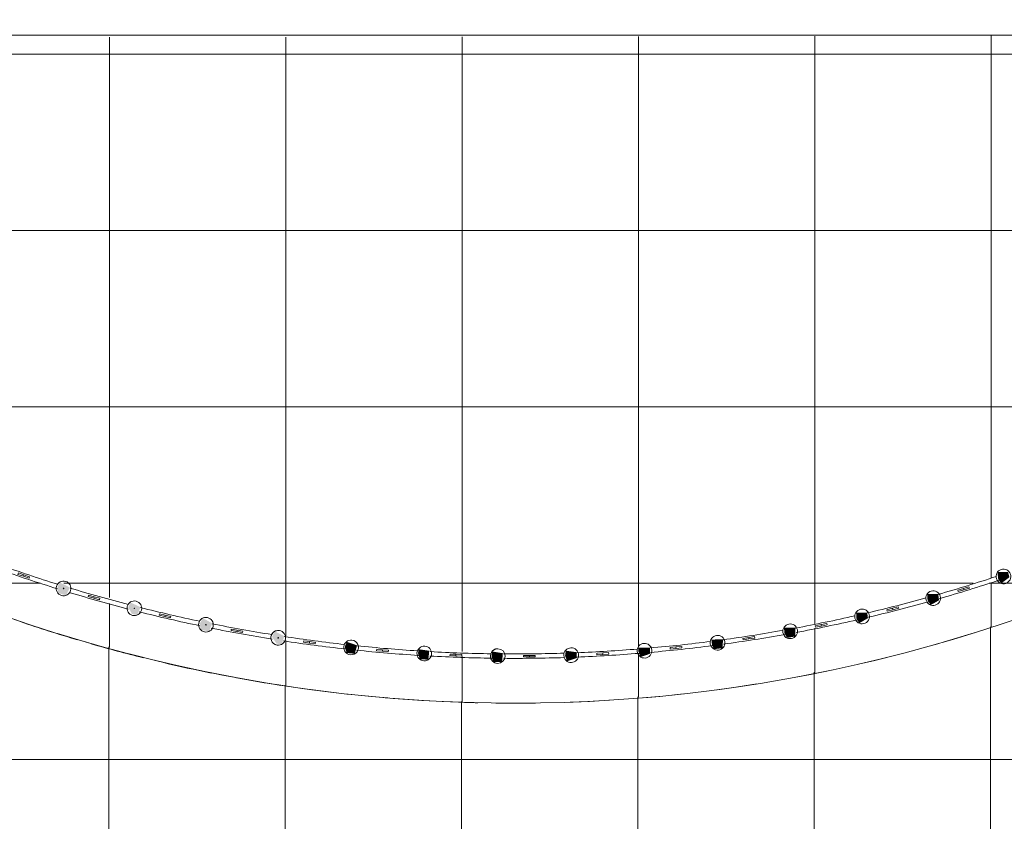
# Model space of a CAD drawing. Header units: millimetres. Extents: x -113904 to 3141, y -34200 to 59129.
# Tile 28 of 72: x -35705 to -32355, y -14610 to -11882. Entities that reach past the tile are written whole.
import ezdxf

# ---------------------------------------------------------------- set-up
doc = ezdxf.new("R2010")
doc.units = ezdxf.units.MM
for name, color, linetype, lineweight, true_color in [('Balusters-1', 7, 'Continuous', 9, 0xaaaaaa), ('Balusters-2', 7, 'Continuous', 9, 0xd4d4d4), ('Floors-1', 7, 'Continuous', 9, 0xaaaaaa), ('Rails-1', 7, 'Continuous', 9, 0xaaaaaa), ('Roofs-1', 7, 'Continuous', 9, 0xaaaaaa), ('Surface Pattern-1', 7, 'Continuous', 9, 0xe7e7e7), ('Surface Pattern-2', 7, 'Continuous', 9, 0xb5b5b5), ('Walls-1', 7, 'Continuous', 9, 0xaaaaaa)]:
    doc.layers.add(name, color=color, linetype=linetype, lineweight=lineweight, true_color=true_color)

# ---------------------------------------------------------------- blocks, each defined once
blk = doc.blocks.new('Railing - Sepispiire_ balustraadi post-10769798-SKEEM 2_ Korrus_Kunstikonkurss pildid')
at = {"layer": 'Balusters-1'}
for p, q in [((-2.5, -7.5), (-2.5, 12.5)), ((-2.5, 12.5), (2.5, 12.5)), ((2.5, 12.5), (2.5, -7.5)), ((-2.5, -27.5), (-2.5, -7.5)), ((-2.5, -7.5), (2.5, -7.5)), ((-2.5, -27.5), (2.5, -27.5)), ((2.5, -7.5), (2.5, -27.5))]:
    blk.add_line(p, q, dxfattribs=at)
blk = doc.blocks.new('Railing - Sepispiire_ baluster 50mm-V23-SKEEM 2_ Korrus_Kunstikonkurss pildid')
at = {"layer": 'Balusters-2'}
blk.add_hatch(color=256, dxfattribs=at).paths.add_polyline_path([(-20.2, -14.7), (9, -19.7), (15.9, 17.8), (0.4, 21.4), (-20.2, 14.7)])
at = {"layer": 'Balusters-1'}
for radius, start, end in [(25, 360, 180), (25, 0, 180), (1, 360, 180), (25, 180, 360), (25, 180, 360), (1, 180, 360)]:
    blk.add_arc((0, 0), radius, start, end, dxfattribs=at)
blk = doc.blocks.new('Railing - Sepispiire_ baluster 50mm-V24-SKEEM 2_ Korrus_Kunstikonkurss pildid')
at = {"layer": 'Balusters-2'}
blk.add_hatch(color=256, dxfattribs=at).paths.add_polyline_path([(-20.2, -14.7), (9, -19.7), (15.9, 17.8), (-1.8, 20.7), (-20.2, 4)])
at = {"layer": 'Balusters-1'}
for radius, start, end in [(25, 360, 180), (25, 0, 180), (1, 360, 180), (25, 180, 360), (25, 180, 360), (1, 180, 360)]:
    blk.add_arc((0, 0), radius, start, end, dxfattribs=at)
blk = doc.blocks.new('Railing - Sepispiire_ baluster 50mm-V25-SKEEM 2_ Korrus_Kunstikonkurss pildid')
at = {"layer": 'Balusters-2'}
blk.add_hatch(color=256, dxfattribs=at).paths.add_polyline_path([(-20.2, -14.7), (9, -19.7), (20.2, 14.7), (0.3, 21.4), (-20.2, 14.7)])
at = {"layer": 'Balusters-1'}
for radius, start, end in [(25, 360, 180), (25, 0, 180), (1, 360, 180), (25, 180, 360), (25, 180, 360), (1, 180, 360)]:
    blk.add_arc((0, 0), radius, start, end, dxfattribs=at)
blk = doc.blocks.new('Railing - Sepispiire_ baluster 50mm-V26-SKEEM 2_ Korrus_Kunstikonkurss pildid')
at = {"layer": 'Balusters-2'}
blk.add_hatch(color=256, dxfattribs=at).paths.add_polyline_path([(-20.2, -14.7), (9, -19.7), (19.9, 14.9), (-0.3, 21.2), (-20.2, 2.8)])
at = {"layer": 'Balusters-1'}
for radius, start, end in [(25, 360, 180), (25, 0, 180), (1, 360, 180), (25, 180, 360), (25, 180, 360), (1, 180, 360)]:
    blk.add_arc((0, 0), radius, start, end, dxfattribs=at)
blk = doc.blocks.new('Railing - Sepispiire_ baluster 50mm-V27-SKEEM 2_ Korrus_Kunstikonkurss pildid')
at = {"layer": 'Balusters-2'}
blk.add_hatch(color=256, dxfattribs=at).paths.add_polyline_path([(-20.2, -14.7), (9, -19.7), (17.4, 16.7), (0.3, 21.4), (-20.2, 13.3), (-20.2, -10.4)])
at = {"layer": 'Balusters-1'}
for radius, start, end in [(25, 360, 180), (25, 0, 180), (1, 360, 180), (25, 180, 360), (25, 180, 360), (1, 180, 360)]:
    blk.add_arc((0, 0), radius, start, end, dxfattribs=at)
blk = doc.blocks.new('Railing - Sepispiire_ baluster 50mm-V28-SKEEM 2_ Korrus_Kunstikonkurss pildid')
at = {"layer": 'Balusters-2'}
blk.add_hatch(color=256, dxfattribs=at).paths.add_polyline_path([(-20.2, -14.7), (10.1, -16.5), (13.3, 19.7), (0.3, 21.4), (-20.2, 14.7)])
at = {"layer": 'Balusters-1'}
for radius, start, end in [(25, 360, 180), (25, 0, 180), (1, 360, 180), (25, 180, 360), (25, 180, 360), (1, 180, 360)]:
    blk.add_arc((0, 0), radius, start, end, dxfattribs=at)
blk = doc.blocks.new('Railing - Sepispiire_ baluster 50mm-V29-SKEEM 2_ Korrus_Kunstikonkurss pildid')
at = {"layer": 'Balusters-2'}
blk.add_hatch(color=256, dxfattribs=at).paths.add_polyline_path([(-20.2, -14.7), (9.8, -17.5), (15.4, 18.2), (0.2, 21.3), (-20.2, 14.7)])
at = {"layer": 'Balusters-1'}
for radius, start, end in [(25, 360, 180), (25, 0, 180), (1, 360, 180), (25, 180, 360), (25, 180, 360), (1, 180, 360)]:
    blk.add_arc((0, 0), radius, start, end, dxfattribs=at)
blk = doc.blocks.new('Railing - Sepispiire_ baluster 50mm-V30-SKEEM 2_ Korrus_Kunstikonkurss pildid')
at = {"layer": 'Balusters-2'}
blk.add_hatch(color=256, dxfattribs=at).paths.add_polyline_path([(-20.2, 14.7), (-10.9, -17.7), (9, -19.7), (15.7, 18), (-1.4, 20.8), (-9.5, 18.2)])
at = {"layer": 'Balusters-1'}
for radius, start, end in [(25, 360, 180), (25, 0, 180), (1, 360, 180), (25, 180, 360), (25, 180, 360), (1, 180, 360)]:
    blk.add_arc((0, 0), radius, start, end, dxfattribs=at)
blk = doc.blocks.new('Railing - Sepispiire_ baluster 50mm-V31-SKEEM 2_ Korrus_Kunstikonkurss pildid')
at = {"layer": 'Balusters-2'}
blk.add_hatch(color=256, dxfattribs=at).paths.add_polyline_path([(-20.2, 14.7), (-12, -17.4), (9, -19.7), (11.5, 21), (-1.5, 20.8), (-14.8, 16.4)])
at = {"layer": 'Balusters-1'}
for radius, start, end in [(25, 360, 180), (25, 0, 180), (1, 360, 180), (25, 180, 360), (25, 180, 360), (1, 180, 360)]:
    blk.add_arc((0, 0), radius, start, end, dxfattribs=at)
blk = doc.blocks.new('Railing - Sepispiire_ baluster 50mm-V32-SKEEM 2_ Korrus_Kunstikonkurss pildid')
at = {"layer": 'Balusters-2'}
blk.add_hatch(color=256, dxfattribs=at).paths.add_polyline_path([(-20.2, 14.7), (-20.2, -14.7), (9, -19.7), (13.5, 19.6), (-5.3, 19.6), (-17.5, 15.6)])
at = {"layer": 'Balusters-1'}
for radius, start, end in [(25, 360, 180), (25, 0, 180), (1, 360, 180), (25, 180, 360), (25, 180, 360), (1, 180, 360)]:
    blk.add_arc((0, 0), radius, start, end, dxfattribs=at)
blk = doc.blocks.new('Railing - Sepispiire_ baluster 50mm-V33-SKEEM 2_ Korrus_Kunstikonkurss pildid')
at = {"layer": 'Balusters-2'}
blk.add_hatch(color=256, dxfattribs=at).paths.add_polyline_path([(-20.2, 14.7), (-20.2, -14.7), (9, -19.7), (15.4, 18.2), (-1.6, 20.7), (-6.2, 19.3)])
at = {"layer": 'Balusters-1'}
for radius, start, end in [(25, 360, 180), (25, 0, 180), (1, 360, 180), (25, 180, 360), (25, 180, 360), (1, 180, 360)]:
    blk.add_arc((0, 0), radius, start, end, dxfattribs=at)
blk = doc.blocks.new('Railing - Sepispiire_ baluster 50mm-V34-SKEEM 2_ Korrus_Kunstikonkurss pildid')
at = {"layer": 'Balusters-2'}
blk.add_hatch(color=256, dxfattribs=at).paths.add_polyline_path([(-20.2, 14.7), (-10.2, -18), (9, -19.8), (17.2, 16.9), (-1.7, 20.7), (-18.6, 15.2)])
at = {"layer": 'Balusters-1'}
for radius, start, end in [(25, 360, 180), (25, 0, 180), (1, 360, 180), (25, 180, 360), (25, 180, 360), (1, 180, 360)]:
    blk.add_arc((0, 0), radius, start, end, dxfattribs=at)
blk = doc.blocks.new('Railing - Sepispiire_ baluster 50mm-V35-SKEEM 2_ Korrus_Kunstikonkurss pildid')
at = {"layer": 'Balusters-2'}
blk.add_hatch(color=256, dxfattribs=at).paths.add_polyline_path([(-20.2, 14.7), (-12.4, -17.2), (9, -19.8), (18.9, 15.7), (-1.8, 20.7), (-12.7, 17.1)])
at = {"layer": 'Balusters-1'}
for radius, start, end in [(25, 360, 180), (25, 0, 180), (1, 360, 180), (25, 180, 360), (25, 180, 360), (1, 180, 360)]:
    blk.add_arc((0, 0), radius, start, end, dxfattribs=at)
blk = doc.blocks.new('Railing - Sepispiire_ baluster 50mm-V36-SKEEM 2_ Korrus_Kunstikonkurss pildid')
at = {"layer": 'Balusters-2'}
blk.add_hatch(color=256, dxfattribs=at).paths.add_polyline_path([(-20.2, 14.7), (-9.3, -18.2), (9, -19.8), (20.2, 14.7), (-3.9, 20), (-16.1, 16)])
at = {"layer": 'Balusters-1'}
for radius, start, end in [(25, 360, 180), (25, 0, 180), (1, 360, 180), (25, 180, 360), (25, 180, 360), (1, 180, 360)]:
    blk.add_arc((0, 0), radius, start, end, dxfattribs=at)
blk = doc.blocks.new('Railing - Railing-4027382-SKEEM 2_ Korrus_Kunstikonkurss pildid')
at = {"layer": 'Rails-1'}
for radius, start, end in [(5233.3, 250.3849, 252.7031), (5218.3, 250.3899, 252.6624), (5218.3, 286.0232, 288.2944), (5233.3, 286.0178, 288.3364), (5218.3, 253.1443, 255.4033), (5233.3, 253.194, 255.4441), (5218.3, 283.2821, 285.5535), (5233.3, 283.2768, 285.5954), (5233.3, 255.8669, 258.1851), (5218.3, 255.8719, 258.1443), (5218.3, 280.5411, 282.8126), (5233.3, 280.5358, 282.8543), (5233.3, 258.6079, 260.9262), (5218.3, 258.6129, 260.8852), (5218.3, 277.8, 280.0717), (5233.3, 261.3489, 263.6672), (5218.3, 261.3539, 263.6261), (5218.3, 275.059, 277.3307), (5233.3, 277.7948, 280.1133), (5233.3, 264.0899, 266.4082), (5218.3, 264.0949, 266.367), (5218.3, 266.8359, 269.108), (5218.3, 272.3179, 274.5898), (5233.3, 275.0538, 277.3723), (5233.3, 266.8309, 269.1492), (5233.3, 269.5719, 271.8412), (5218.3, 269.5769, 271.8465), (5233.3, 272.3129, 274.6313)]:
    blk.add_arc((-34020.2, -8822.1), radius, start, end, dxfattribs=at)
for name, p, rotation in [('Railing - Sepispiire_ balustraadi post-10769798-SKEEM 2_ Korrus_Kunstikonkurss pildid', (-35698.3, -13771.2), 71.26961592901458), ('Railing - Sepispiire_ baluster 50mm-V36-SKEEM 2_ Korrus_Kunstikonkurss pildid', (-32357.9, -13776.5), 108.5471033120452), ('Railing - Sepispiire_ baluster 50mm-V23-SKEEM 2_ Korrus_Kunstikonkurss pildid', (-35555.6, -13817.3), 72.91421096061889), ('Railing - Sepispiire_ baluster 50mm-V35-SKEEM 2_ Korrus_Kunstikonkurss pildid', (-32596.8, -13850.3), 105.8061115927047), ('Railing - Sepispiire_ balustraadi post-10769798-SKEEM 2_ Korrus_Kunstikonkurss pildid', (-32500.8, -13822.2), 106.9025082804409), ('Railing - Sepispiire_ balustraadi post-10769798-SKEEM 2_ Korrus_Kunstikonkurss pildid', (-35459.7, -13845.8), 74.01060764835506), ('Railing - Sepispiire_ baluster 50mm-V24-SKEEM 2_ Korrus_Kunstikonkurss pildid', (-35314.9, -13885), 75.65520267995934), ('Railing - Sepispiire_ baluster 50mm-V34-SKEEM 2_ Korrus_Kunstikonkurss pildid', (-32838.8, -13912.7), 103.0651198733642), ('Railing - Sepispiire_ balustraadi post-10769798-SKEEM 2_ Korrus_Kunstikonkurss pildid', (-32741.7, -13889.1), 104.1615165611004), ('Railing - Sepispiire_ balustraadi post-10769798-SKEEM 2_ Korrus_Kunstikonkurss pildid', (-35217.8, -13908.9), 76.75159936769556), ('Railing - Sepispiire_ baluster 50mm-V25-SKEEM 2_ Korrus_Kunstikonkurss pildid', (-35071.3, -13941.1), 78.39619439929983), ('Railing - Sepispiire_ baluster 50mm-V33-SKEEM 2_ Korrus_Kunstikonkurss pildid', (-33083.6, -13963.3), 100.3241281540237), ('Railing - Sepispiire_ balustraadi post-10769798-SKEEM 2_ Korrus_Kunstikonkurss pildid', (-34973.2, -13960.3), 79.49259108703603), ('Railing - Sepispiire_ baluster 50mm-V26-SKEEM 2_ Korrus_Kunstikonkurss pildid', (-34825.3, -13985.5), 81.13718611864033), ('Railing - Sepispiire_ balustraadi post-10769798-SKEEM 2_ Korrus_Kunstikonkurss pildid', (-32985.4, -13944.5), 101.4205248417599), ('Railing - Sepispiire_ balustraadi post-10769798-SKEEM 2_ Korrus_Kunstikonkurss pildid', (-34726.4, -14000), 82.2335828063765), ('Railing - Sepispiire_ baluster 50mm-V27-SKEEM 2_ Korrus_Kunstikonkurss pildid', (-34577.5, -14018.1), 83.87817783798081), ('Railing - Sepispiire_ baluster 50mm-V31-SKEEM 2_ Korrus_Kunstikonkurss pildid', (-33579.1, -14029.3), 94.84214471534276), ('Railing - Sepispiire_ baluster 50mm-V32-SKEEM 2_ Korrus_Kunstikonkurss pildid', (-33330.6, -14002.2), 97.58313643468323), ('Railing - Sepispiire_ balustraadi post-10769798-SKEEM 2_ Korrus_Kunstikonkurss pildid', (-33231.6, -13988.1), 98.67953312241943), ('Railing - Sepispiire_ balustraadi post-10769798-SKEEM 2_ Korrus_Kunstikonkurss pildid', (-34478, -14027.8), 84.974574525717), ('Railing - Sepispiire_ baluster 50mm-V28-SKEEM 2_ Korrus_Kunstikonkurss pildid', (-34328.4, -14038.8), 86.6191695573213), ('Railing - Sepispiire_ baluster 50mm-V29-SKEEM 2_ Korrus_Kunstikonkurss pildid', (-34078.5, -14047.6), 89.36016127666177), ('Railing - Sepispiire_ baluster 50mm-V30-SKEEM 2_ Korrus_Kunstikonkurss pildid', (-33828.6, -14044.4), 92.10115299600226), ('Railing - Sepispiire_ balustraadi post-10769798-SKEEM 2_ Korrus_Kunstikonkurss pildid', (-33728.7, -14039.8), 93.19754968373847), ('Railing - Sepispiire_ balustraadi post-10769798-SKEEM 2_ Korrus_Kunstikonkurss pildid', (-33479.5, -14019.9), 95.93854140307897), ('Railing - Sepispiire_ balustraadi post-10769798-SKEEM 2_ Korrus_Kunstikonkurss pildid', (-34228.5, -14043.8), 87.71556624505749), ('Railing - Sepispiire_ balustraadi post-10769798-SKEEM 2_ Korrus_Kunstikonkurss pildid', (-33978.5, -14047.8), 90.45655796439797)]:
    blk.add_blockref(name, p, dxfattribs=dict(rotation=rotation))

msp = doc.modelspace()

# ---------------------------------------------------------------- hatches: boundary and pattern name
at = {"layer": 'Surface Pattern-1'}
h = msp.add_hatch(dxfattribs=at)
h.set_pattern_fill('FP_1', color=256, style=0, pattern_type=2)
h.set_pattern_definition([(0, (0, 0), (0, 600), []), (90, (0, 0), (-600, 4e-14), [])])
h.paths.add_polyline_path([(-34145.7, -14206.4), (-33852.1, -14204.5), (-33515.9, -14182), (-33179.8, -14138.8), (-33116, -14129), (-32843.6, -14073.2), (-32447.4, -13964.2), (-32171.3, -13869), (-31962.5, -13784.4), (-31744.8, -13684.9), (-31499, -13558.1), (-31435, -13523.7), (-31430, -11935), (-36630, -11943.8), (-36630, -12043.8), (-37222.5, -12043.8), (-37213.7, -12162.5), (-37209.8, -12165.3), (-37222.5, -12204.5), (-37213.7, -12412.5), (-37209.8, -12415.3), (-37222.5, -12454.5), (-37213.7, -12662.5), (-37209.8, -12665.3), (-37222.5, -12704.5), (-37213.3, -12917.8), (-37209.8, -12920.3), (-37211.7, -12960.1), (-37168.2, -12993.3), (-36600, -12993.3), (-36600, -13526.8), (-36205.2, -13727.8), (-36047.9, -13796.9), (-35796.6, -13895.1), (-35532.9, -13982.6), (-35196.7, -14073.1), (-35165.4, -14080.9), (-34777.7, -14151.1), (-34524.4, -14182), (-34188.3, -14204.4), (-34148.2, -14206.3)])
h.paths.add_polyline_path([(-34064.1, -14068), (-34093.5, -14067.7), (-34102.2, -14053.5), (-34360.7, -14043.1), (-34661.1, -14015.6), (-34915.6, -13978), (-35137.3, -13934), (-35375.2, -13876.1), (-35643.7, -13796.9), (-35869, -13717.3), (-36094.9, -13625.8), (-36319, -13522.6), (-36595.6, -13386.3), (-36591, -13363), (-36569.7, -13364.4), (-36520.5, -13401.3), (-36271.1, -13528.5), (-36251, -13529.2), (-36205.2, -13559.4), (-36043.5, -13630.8), (-36031.5, -13623.5), (-35973, -13659.8), (-35811.2, -13722), (-35799.6, -13714.2), (-35755.3, -13742), (-35567.9, -13796.9), (-35559.1, -13796.9), (-35526, -13816.9), (-35328.2, -13865.1), (-35318.8, -13865.1), (-35284.5, -13883.4), (-35092, -13927.8), (-35072.5, -13923.6), (-35039.7, -13938.3), (-34846.6, -13973.3), (-34836.7, -13963.3), (-34791.8, -13981.6), (-34599.4, -14006.9), (-34584.7, -13998.8), (-34524.4, -14014.6), (-34345.2, -14021.8), (-34341.8, -14017.8), (-34279.7, -14032.5), (-34096.6, -14032), (-34087.2, -14029.2), (-34054.7, -14038.8), (-33847, -14029.2), (-33834, -14027.6), (-33805.1, -14034.5), (-33601, -14019.6), (-33592, -14011.2), (-33556, -14018.2), (-33351.8, -13991.4), (-33347.8, -13984.1), (-33287, -13987.2), (-33104.3, -13951.5), (-33094.5, -13947), (-33040.1, -13946.1), (-32863.2, -13909.3), (-32848.6, -13897.1), (-32808.6, -13896.3), (-32621.3, -13848.2), (-32605.4, -13835.3), (-32575.4, -13834.9), (-32382.6, -13775.5), (-32378.3, -13762), (-32337.9, -13760.2), (-32145.3, -13682.9), (-32144, -13677.9), (-32099.3, -13672.4), (-31916.8, -13596.5), (-31903.5, -13581.5), (-31873.7, -13576.9), (-31690.9, -13490.4), (-31687.5, -13476.2), (-31648.7, -13468.7), (-31547.9, -13407), (-31547.3, -13402.9), (-31506.1, -13403.4), (-31507.6, -13427.3), (-31535.4, -13431.4), (-31538.1, -13428.9), (-31645, -13493.9), (-31648.7, -13501.5), (-31676.2, -13506.7), (-31691.1, -13507.4), (-31962.5, -13633.6), (-32171.7, -13717.3), (-32424.2, -13805.6), (-32663, -13875.8), (-32903.2, -13934.2), (-33123.7, -13977), (-33355.2, -14011.8), (-33603.4, -14037.6), (-33859.4, -14051.8), (-34064, -14067.7)])
at = {"layer": 'Surface Pattern-2'}
h = msp.add_hatch(dxfattribs=at)
h.set_pattern_fill('FP_3', color=256, style=0, pattern_type=2)
h.set_pattern_definition([(0, (-2.5, 0), (0, 600), []), (90, (-2.5, 0), (-600, 4e-14), [])])
h.paths.add_polyline_path([(-54090, 26795.8), (-54090, 27995.8), (-52890, 27995.8), (-52890, 26795.8), (-54021.4, 26795.8)])
h.paths.add_polyline_path([(-51481.5, -27746.8), (-50796.4, -26840.1), (-50796.4, -26830.5), (-49898.7, -25638.4), (-49898.1, -25629.3), (-49000.4, -24437.1), (-49000.6, -24429), (-48102.1, -23235.8), (-48102.3, -23227.7), (-47203.9, -22034.5), (-47203.3, -22025.4), (-46305, -20833.7), (-46305, -20824.1), (-45407.3, -19631.9), (-45406.7, -19622.8), (-44509, -18430.7), (-44509.2, -18422.6), (-43621.7, -17235.7), (-41915, -17240.7), (-41914, -17235.7), (-40415, -17240.7), (-40414, -17235.7), (-38915, -17240.7), (-38914, -17235.7), (-37415, -17240.7), (-37414, -17235.7), (-35915, -17240.7), (-35914, -17235.7), (-34415, -17240.7), (-34414, -17235.7), (-32915, -17240.7), (-32914, -17235.7), (-31415, -17240.7), (-31414, -17235.7), (-29915, -17240.7), (-29914, -17235.7), (-28415, -17240.7), (-28414, -17235.7), (-26915, -17240.7), (-26914, -17235.7), (-25415, -17240.7), (-25414, -17235.7), (-23915, -17240.7), (-23914, -17235.7), (-22415, -17240.7), (-22414, -17235.7), (-20915, -17240.7), (-20914, -17235.7), (-19415, -17240.7), (-19414, -17235.7), (-17915, -17240.7), (-17914, -17235.7), (-16415, -17240.7), (-16414, -17235.7), (-14915, -17240.7), (-14914, -17235.7), (-13415, -17240.7), (-13414, -17235.7), (-11915, -17240.7), (-11914, -17235.7), (-10680, -17235.3), (-10680, -13620), (-11294, -13620), (-11294, -13823), (-11277.4, -13827.5), (-11294, -13840.2), (-11294, -14073), (-11277.4, -14077.5), (-11294, -14090.2), (-11294, -14323), (-11277.4, -14327.5), (-11294, -14340.2), (-11294, -14573), (-11277.4, -14577.5), (-11294, -14590.2), (-11294, -14823), (-11277.4, -14827.5), (-11294, -14840.2), (-11288.4, -15074.5), (-11285.3, -15083.6), (-11294, -15090.2), (-11294, -15346.9), (-11285.8, -15357.9), (-11314, -15379.5), (-11309, -15340.2), (-11319.2, -13620), (-11639.5, -13616), (-11640.5, -13620), (-13139.5, -13616), (-13140.5, -13620), (-14639.5, -13616), (-14640.5, -13620), (-16139.5, -13616), (-16140.5, -13620), (-17639.5, -13616), (-17640.5, -13620), (-19139.5, -13616), (-19140.5, -13620), (-20639.5, -13616), (-20640.5, -13620), (-22139.5, -13616), (-22140.5, -13620), (-23639.5, -13610), (-23640.5, -13620), (-25139.5, -13616), (-25140.5, -13620), (-26639.5, -13616), (-26640.5, -13620), (-28139.5, -13616), (-28140.5, -13620), (-29639.5, -13616), (-29640.5, -13620), (-30610, -13620), (-30610, -13780.4), (-30655, -13786.6), (-30657.5, -13796.9), (-31437.5, -13786.6), (-31437.5, -13525), (-31872.6, -13746.3), (-32329.2, -13926.8), (-32800.6, -14063.6), (-33282.9, -14155.7), (-33771.6, -14202), (-34262.6, -14202.3), (-34751.4, -14156.5), (-35233.7, -14065.1), (-35705.4, -13928.8), (-36163.4, -13748.8), (-36541.3, -13559.5), (-36600, -13528.1), (-36602.5, -13796.9), (-37382.5, -13786.6), (-37380, -13016.9), (-37370, -13016.9), (-37380, -12961.6), (-38850, -12961.6), (-38850, -12034.1), (-43469, -12032), (-43469, -10421.1), (-43419.8, -10421.1), (-43416.2, -5238.5), (-43380, -5233.3), (-43370, 54782.9), (-42560, 54782.9), (-42560, 59119.8), (-48580, 59119.8), (-48582.5, 54005.8), (-49889.9, 54005.8), (-49889.9, 53771.2), (-50699.9, 53771.2), (-50699.9, 54005.8), (-57409.6, 54005.8), (-64183.3, 45016.8), (-58033.8, 40382.9), (-64987.1, 31155.4), (-54090, 30934.6), (-54090, 30354), (-65052.4, 31068.8), (-65380.9, 30632.9), (-54090, 26795.8), (-54090, 26541.9), (-65394.7, 30614.6), (-66729.1, 28843.8), (-70971.1, 32040.4), (-71027.1, 31974), (-71039.4, 31996), (-71023.1, 31996.4), (-70983.1, 32049.5), (-71225.4, 32232), (-72376.4, 30704.5), (-72410, 30729.8), (-72415.5, 30708.9), (-48685.9, 12815), (-48580, 12815), (-48572.9, 9840.7), (-47980, 9840.7), (-47980, 8640.7), (-48580, 8640.7), (-48572.9, -2044), (-47980, -2044), (-47980, -3244), (-48580, -3244), (-48572.9, -8604), (-47980, -8604), (-47980, -9804), (-48580, -9804), (-48580, -17626.8), (-48632.9, -17626.8), (-54508, -25483.8), (-51482.5, -27746.1)])
h.paths.add_polyline_path([(-51150.1, -27207.5), (-51184.7, -27175.4), (-52498.1, -26187.4), (-52476.1, -26180.8), (-52475.7, -26191.4), (-52347.6, -26287.2), (-52334, -26276.5), (-52333.5, -26297.7), (-52147.4, -26436.9), (-52133.8, -26426.2), (-52133.3, -26447.5), (-51947.2, -26586.6), (-51933.6, -26575.9), (-51933, -26597.2), (-51746.9, -26736.3), (-51733.4, -26725.7), (-51732.8, -26746.9), (-51546.7, -26886), (-51533.2, -26875.4), (-51532.6, -26896.6), (-51346.5, -27035.7), (-51333, -27025.1), (-51332.2, -27046.5), (-51155.5, -27165.1), (-51150.6, -27172), (-51150.4, -27190.6)])
h.paths.add_polyline_path([(-52587.7, -26132.4), (-52622.3, -26100.3), (-54059.9, -25019.4), (-54037.9, -25012.8), (-54037.5, -25023.4), (-53947.4, -25090.7), (-53933.8, -25080.1), (-53933.3, -25101.3), (-53747.2, -25240.5), (-53733.6, -25229.8), (-53733, -25251), (-53546.9, -25390.2), (-53533.4, -25379.5), (-53532.8, -25400.7), (-53346.7, -25539.9), (-53333.2, -25529.2), (-53332.6, -25550.4), (-53146.5, -25689.6), (-53133, -25678.9), (-53132.4, -25700.2), (-52946.3, -25839.3), (-52932.8, -25828.6), (-52932.2, -25849.9), (-52746.1, -25989), (-52732.5, -25978.4), (-52732, -25999.6), (-52593.1, -26090), (-52588.1, -26096.9), (-52587.9, -26115.5)])
h.paths.add_polyline_path([(-11314, -17139.5), (-11309, -17100.2), (-11309, -15442.9), (-11285.8, -15457.9), (-11294, -15464.2), (-11294, -15626.9), (-11277.4, -15631.4), (-11294, -15644.2), (-11294, -15876.9), (-11277.4, -15881.4), (-11294, -15894.2), (-11294, -16126.9), (-11277.4, -16131.4), (-11294, -16144.2), (-11294, -16376.9), (-11277.4, -16381.4), (-11294, -16394.2), (-11294, -16626.9), (-11277.4, -16631.4), (-11294, -16644.2), (-11294, -16876.9), (-11277.4, -16881.4), (-11294, -16894.2), (-11294, -17106.9), (-11285.8, -17117.9), (-11300.3, -17129)])
h.paths.add_polyline_path([(-37380, -12028.4), (-37380, -11975), (-37410, -11975.1), (-37410, -12028.4)])
h.paths.add_polyline_path([(-49362.5, 18032.9), (-49362.5, 18825.8), (-48582.5, 18825.8), (-48582.5, 18032.9), (-49163.3, 18032.9)])
h.paths.add_polyline_path([(-52890, 20795.8), (-54090, 20795.8), (-54090, 21995.8), (-52890, 21995.8), (-52890, 20844)])
h.paths.add_polyline_path([(-48582.5, 24045.8), (-49362.5, 24045.8), (-49362.5, 24838.7), (-48582.5, 24838.7), (-48582.5, 24124.7)])
h.paths.add_polyline_path([(-66877.3, 29898.6), (-66136.4, 30881.8), (-66131.7, 30888.1), (-65951.3, 31127.4), (-66898.7, 31189.2), (-66980.1, 31185.8), (-66972.6, 31195.7), (-65916, 31174.3), (-59088.6, 40234.6), (-64643.5, 44406.1), (-65265.4, 43578.4), (-65032, 43402.5), (-65006.7, 43436.1), (-63409.4, 42232.5), (-63433.8, 42198.2), (-62835.7, 41747.6), (-62810.4, 41781.1), (-61213.2, 40577.5), (-61238.4, 40543.9), (-60427.5, 39931.4), (-67009.7, 31196.4), (-69943.8, 33403.7), (-70517.9, 32641.9), (-66955.2, 29957.3)])
h.paths.add_polyline_path([(-48582.5, 30045.8), (-49362.5, 30045.8), (-49362.5, 30838.7), (-48582.5, 30838.7)])
h.paths.add_polyline_path([(-72116.1, 30504.1), (-72132.2, 30538.3), (-72121.7, 30538.6), (-72061.5, 30618.4), (-72072.1, 30632), (-72050.9, 30632.4), (-71911, 30818.1), (-71921.6, 30831.7), (-71894.1, 30840.5), (-71760.6, 31017.8), (-71771.2, 31031.3), (-71750, 31031.7), (-71610.1, 31217.4), (-71620.7, 31231), (-71599.6, 31231.4), (-71459.7, 31417.1), (-71470.3, 31430.7), (-71449.1, 31431.1), (-71309.2, 31616.7), (-71319.8, 31630.3), (-71298.7, 31630.7), (-71158.8, 31816.4), (-71169.4, 31830), (-71148.2, 31830.4), (-71064.8, 31958.9), (-71057.9, 31963.8), (-71027.1, 31955.8), (-71054.6, 31929.6), (-72107.4, 30519.6)])
h.paths.add_polyline_path([(-70529.9, 32651), (-70508.6, 32679.2), (-70519.2, 32692.8), (-70498, 32693.2), (-70358.1, 32878.9), (-70368.7, 32892.4), (-70347.6, 32892.8), (-70207.7, 33078.5), (-70218.3, 33092.1), (-70197.1, 33092.5), (-70057.2, 33278.2), (-70067.8, 33291.8), (-70046.7, 33292.2), (-69954, 33415.1), (-70199.4, 33593.5), (-70772.1, 32833.5)])
h.paths.add_polyline_path([(-52890, 32795.8), (-54090, 32795.8), (-54090, 33995.8), (-52890, 33995.8), (-52890, 32865.8)])
h.paths.add_polyline_path([(-48582.5, 36045.8), (-49362.5, 36045.8), (-49362.5, 36838.7), (-48582.5, 36838.7)])
h.paths.add_polyline_path([(-54090, 38795.8), (-54090, 39995.8), (-52890, 39995.8), (-52890, 38795.8), (-54021.4, 38795.8)])
h.paths.add_polyline_path([(-60394.1, 39920.8), (-60426.8, 39932.3), (-60363.7, 39944.4), (-60391.9, 39922.5)])
h.paths.add_polyline_path([(-49315.2, 42045.8), (-49362.5, 42045.8), (-49362.5, 42838.7), (-48582.5, 42838.7), (-48582.5, 42045.8), (-49190.4, 42045.8)])
h.paths.add_polyline_path([(-52990, 44795.8), (-54090, 44795.8), (-54090, 45995.8), (-52890, 45995.8), (-52890, 44795.8), (-52970.3, 44795.8)])
h.paths.add_polyline_path([(-49316.4, 48045.8), (-49362.5, 48045.8), (-49360, 48785.8), (-48582.5, 48785.8), (-48582.5, 48045.8), (-49315.2, 48045.8)])
h.paths.add_polyline_path([(-49929.9, 53800.8), (-49929.9, 54005.8), (-50659.9, 54005.8), (-50659.9, 53800.8), (-49974.2, 53800.8)])

# ---------------------------------------------------------------- linework, layer by layer
at = {"layer": 'Floors-1'}
msp.add_line((-36630, -11935), (-31430, -11935), dxfattribs=at)
at = {"layer": 'Roofs-1'}
for centre, start, end in [((-34020.2, -8982.1), 240.4182, 299.6497), ((-34022.7, -8982.1), 251.2411, 253.4863), ((-34022.7, -8982.1), 254.0207, 256.0215), ((-34022.7, -8982.1), 256.8037, 258.6237), ((-34022.7, -8982.1), 259.5908, 261.2662), ((-34022.7, -8982.1), 262.3828, 263.9351), ((-34022.7, -8982.1), 265.1807, 266.622), ((-34022.7, -8982.1), 267.986, 268.6237), ((-34020.2, -8982.1), 268.4377, 268.6233)]:
    msp.add_arc(centre, 5225.8, start, end, dxfattribs=at)
at = {"layer": 'Walls-1', "flags": 128}
for points in [[(-35818.8, -13888.7), (-35705.4, -13928.8), (-35682.6, -13936.5)], [(-32592.2, -14009.1), (-32563.3, -14000.7), (-32457.6, -13968.8)], [(-35576.9, -13970.7), (-35471.1, -14002.5), (-35442.2, -14010.7)], [(-35332.8, -14040.4), (-35233.7, -14065.1), (-35198.5, -14073.4)], [(-32835.9, -14072), (-32800.6, -14063.6), (-32701.6, -14038.9)], [(-35086.3, -14098), (-34993.6, -14116.5), (-34952, -14124.2)], [(-33082.3, -14123.1), (-33040.7, -14115.3), (-32948.1, -14096.8)], [(-34837.7, -14143.6), (-34751.4, -14156.5), (-34703.3, -14163.1)], [(-33330.9, -14162.3), (-33282.9, -14155.7), (-33196.5, -14142.6)], [(-34587.6, -14177), (-34507.5, -14185.2), (-34453, -14190)], [(-34336.3, -14198.4), (-34262.6, -14202.3), (-34201.6, -14204.8)], [(-33832.6, -14204.6), (-33771.6, -14202), (-33697.9, -14198)], [(-33581.2, -14189.5), (-33526.7, -14184.6), (-33446.6, -14176.4)], [(-34084.5, -14207.5), (-34017.1, -14207.9), (-33949.7, -14207.5)]]:
    msp.add_lwpolyline(points, dxfattribs=at)

# ---------------------------------------------------------------- block references
at = {"layer": 'Balusters-1'}
msp.add_blockref('Railing - Railing-4027382-SKEEM 2_ Korrus_Kunstikonkurss pildid', (0, 0), dxfattribs=at)

doc.saveas('drawing.dxf')
